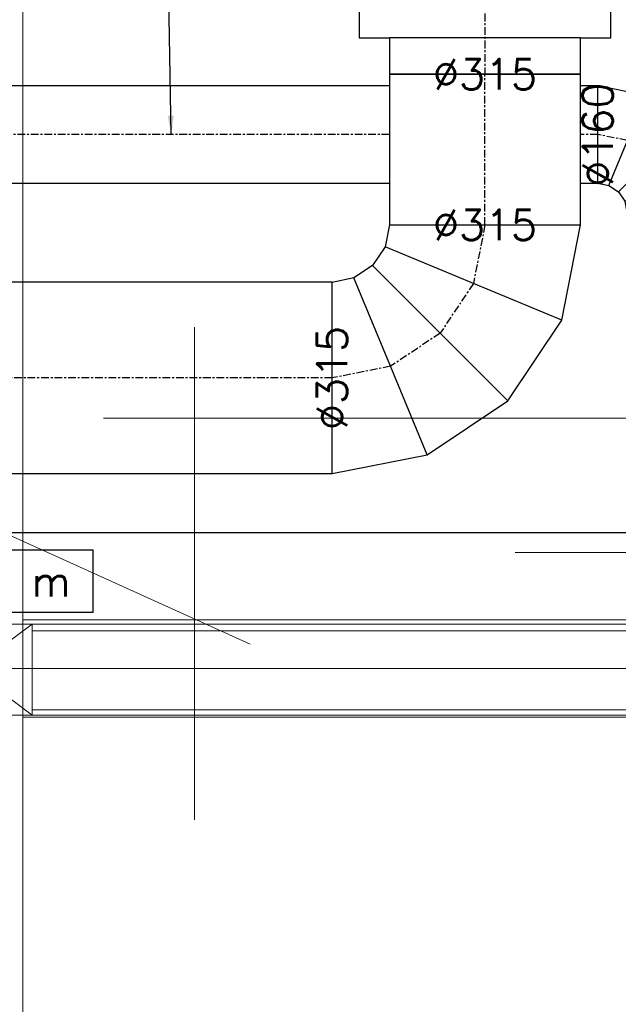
# Model space of a CAD drawing. Header units: millimetres. Extents: x -573548 to 674770, y -246895 to -89040.
# Tile 181 of 199: x 99231 to 100218, y -177917 to -176295. Entities that reach past the tile are written whole.
import ezdxf

# ---------------------------------------------------------------- set-up
doc = ezdxf.new("R2010")
doc.units = ezdxf.units.MM
doc.linetypes.add('Oś', pattern=[22.225, 12.7, -3.175, 3.175, -3.175])
for name, color, linetype, lineweight in [('A.05 RZUT PODDASZA_is$0$opisy inne_Nr_pióra__1', 8, 'Continuous', 9), ('A.05 RZUT PODDASZA_is$0$opisy inne_Nr_pióra__25', 8, 'Continuous', 9), ('A.05 RZUT PODDASZA_is$0$OSIE_Nr_pióra__1', 8, 'Continuous', 9), ('A.05 RZUT PODDASZA_is$0$platew_Nr_pióra__1', 8, 'Continuous', 9), ('A.05 RZUT PODDASZA_is$0$podwaliny_Nr_pióra__7', 8, 'Continuous', 9), ('A.05 RZUT PODDASZA_is$0$wiezba_Nr_pióra__1', 8, 'Continuous', 9), ('A.05 RZUT PODDASZA_is$0$wiezba_Nr_pióra__2', 8, 'Continuous', 9), ('A.05 RZUT PODDASZA_is$0$wiezba_Nr_pióra__41', 8, 'Continuous', 9)]:
    doc.layers.add(name, color=color, linetype=linetype, lineweight=lineweight)
for name, color, linetype in [('FLUID-N2', 7, 'Continuous'), ('FLUID-N2-50-DIM', 7, 'Continuous'), ('FLUID-N2-50-INF', 7, 'Continuous'), ('FLUID-N2-SYM', 7, 'Continuous'), ('FLUID-W2', 7, 'Continuous'), ('FLUID-W2-50-DIM', 7, 'Continuous'), ('FLUID-W2-50-INF', 7, 'Continuous'), ('FLUID-W2-SYM', 7, 'Continuous')]:
    doc.layers.add(name, color=color, linetype=linetype)
doc.styles.add('FDBES', font='simplex.shx')
doc.dimstyles.new('FDBES', dxfattribs={"dimscale": 50, "dimtxt": 4, "dimasz": 2.5, "dimexe": 0.8, "dimexo": 2, "dimgap": 1, "dimtad": 1, "dimdsep": 46, "dimtxsty": 'FDBES', "dimcen": 2.5, "dimclrd": 4, "dimclre": 5, "dimadec": 0, "dimazin": 0, "dimtfac": 1, "dimtmove": 0, "dimatfit": 3, "dimfxl": 1, "dimarcsym": 0})

# ---------------------------------------------------------------- blocks, each defined once
blk = doc.blocks.new('A.05 RZUT PODDASZA_is')
at = {"layer": 'A.05 RZUT PODDASZA_is$0$opisy inne_Nr_pióra__1'}
for points in [[(98144.5, -102323.8), (98354.8, -102044), (98942.7, -102044), (99561.9, -102323.8)], [(99998.5, -102173), (101272.6, -102173), (101453.6, -102323.8)]]:
    blk.add_lwpolyline(points, dxfattribs=at)
at = {"layer": 'A.05 RZUT PODDASZA_is$0$opisy inne_Nr_pióra__25'}
for p, q in [((99469.8, -101801.6), (99469.8, -102613)), ((100229.5, -101951.6), (99319.8, -101951.6))]:
    blk.add_line(p, q, dxfattribs=at)
at = {"layer": 'A.05 RZUT PODDASZA_is$0$OSIE_Nr_pióra__1'}
blk.add_line((108642.7, -102363.8), (87772.3, -102363.8), dxfattribs=at)
at = {"layer": 'A.05 RZUT PODDASZA_is$0$platew_Nr_pióra__1'}
for p, q in [((110647.3, -102292.9), (90921.9, -102289)), ((110647.3, -102442.9), (90777.4, -102438.9))]:
    blk.add_line(p, q, dxfattribs=at)
at = {"layer": 'A.05 RZUT PODDASZA_is$0$podwaliny_Nr_pióra__7'}
for points in [[(99187.4, -102283.8), (100577.6, -102283.8)], [(100577.6, -102443.8), (99187.4, -102443.8)]]:
    blk.add_lwpolyline(points, dxfattribs=at)
at = {"layer": 'A.05 RZUT PODDASZA_is$0$wiezba_Nr_pióra__1'}
blk.add_lwpolyline([(99202.3, -102431.7), (100252.3, -102431.7), (100252.3, -102301.7), (99202.3, -102301.7)], close=True, dxfattribs=at)
at = {"layer": 'A.05 RZUT PODDASZA_is$0$wiezba_Nr_pióra__2'}
blk.add_line((99187.4, -93185.2), (99187.4, -105475.2), dxfattribs=at)
at = {"layer": 'A.05 RZUT PODDASZA_is$0$wiezba_Nr_pióra__41'}
for p, q in [((99002.3, -102290.6), (99202.3, -102440.6)), ((99002.3, -102440.6), (99202.3, -102290.6))]:
    blk.add_line(p, q, dxfattribs=at)
blk.add_lwpolyline([(99002.3, -102290.6), (99202.3, -102290.6), (99202.3, -102440.6), (99002.3, -102440.6)], close=True, dxfattribs=at)
blk = doc.blocks.new('*U60699')
at = {"color": 0, "linetype": 'ByBlock', "lineweight": -2}
for p, q in [((-690, 207.5), (-690, 0)), ((690, 207.5), (-690, 207.5)), ((690, 157.5), (690, 207.5)), ((-690, 157.5), (-750, 157.5)), ((750, 157.5), (690, 157.5)), ((-690, 0), (-690, -207.5)), ((-750, -157.5), (-690, -157.5)), ((690, -207.5), (690, -157.5)), ((690, -157.5), (750, -157.5)), ((-690, -207.5), (690, -207.5))]:
    blk.add_line(p, q, dxfattribs=at)
at = {"color": 5, "linetype": 'Continuous', "lineweight": -2}
for p, q in [((-750, 157.5), (-750, 0)), ((750, 0), (750, 157.5)), ((-750, 0), (-750, -157.5)), ((750, -157.5), (750, 0))]:
    blk.add_line(p, q, dxfattribs=at)
at = {"color": 5, "linetype": 'Continuous', "lineweight": -3}
for p, q in [((690, 157.5), (690, 0)), ((690, 157.5), (690, 157.5)), ((690, 0), (690, -157.5))]:
    blk.add_line(p, q, dxfattribs=at)
at = {"layer": 'FLUID-N2-SYM', "linetype": 'Oś', "lineweight": -3}
blk.add_line((-750, 0), (750, 0), dxfattribs=at)
blk = doc.blocks.new('*U47028')
at = {"color": 0, "linetype": 'ByBlock', "lineweight": -2}
for p, q in [((204.8, 204.8), (48, 173.6)), ((48, 173.6), (-84.8, 84.8)), ((-84.8, 84.8), (-173.6, -48)), ((-173.6, -48), (-204.8, -204.8)), ((168.6, -117.4), (204.8, -110.2)), ((137.9, -137.9), (168.6, -117.4)), ((117.4, -168.6), (137.9, -137.9)), ((110.2, -204.8), (117.4, -168.6))]:
    blk.add_line(p, q, dxfattribs=at)
at = {"color": 5, "linetype": 'Continuous', "lineweight": -2}
for p, q in [((204.8, 204.8), (204.8, 47.2)), ((204.8, 47.2), (204.8, -110.2)), ((-47.2, -204.8), (-204.8, -204.8)), ((110.2, -204.8), (-47.2, -204.8))]:
    blk.add_line(p, q, dxfattribs=at)
at = {"color": 5, "linetype": 'Continuous', "lineweight": -3}
for p, q in [((48, 173.6), (108.3, 28.1)), ((-84.8, 84.8), (26.6, -26.6)), ((108.3, 28.1), (168.6, -117.4)), ((26.6, -26.6), (137.9, -137.9)), ((-173.6, -48), (-28.1, -108.3)), ((-28.1, -108.3), (117.4, -168.6))]:
    blk.add_line(p, q, dxfattribs=at)
at = {"layer": 'FLUID-N2-SYM', "linetype": 'Oś', "lineweight": -3}
for p, q in [((108.3, 28.1), (204.8, 47.2)), ((204.5, 47.2), (204.8, 47.2)), ((26.6, -26.6), (108.3, 28.1)), ((-28.1, -108.3), (26.6, -26.6)), ((-47.2, -204.8), (-28.1, -108.3))]:
    blk.add_line(p, q, dxfattribs=at)
blk = doc.blocks.new('*U36482')
at = {"color": 5, "linetype": 'Continuous', "lineweight": -2}
for p, q in [((-666.5, 0), (-666.5, 157.5)), ((666.5, 157.5), (666.5, 0)), ((-666.5, -157.5), (-666.5, 0)), ((666.5, 0), (666.5, -157.5))]:
    blk.add_line(p, q, dxfattribs=at)
at = {"color": 0, "linetype": 'ByBlock', "lineweight": -2}
for p, q in [((-666.3, 157.5), (666.5, 157.5)), ((666.5, -157.5), (-666.5, -157.5))]:
    blk.add_line(p, q, dxfattribs=at)
at = {"layer": 'FLUID-N2-SYM', "linetype": 'Oś', "lineweight": -3}
for p, q in [((-666.5, 0), (666.5, 0)), ((-666.5, 0), (-666.3, 0)), ((666.2, 0), (666.5, 0))]:
    blk.add_line(p, q, dxfattribs=at)
blk = doc.blocks.new('*U60658')
at = {"color": 6, "linetype": 'Continuous', "lineweight": -2}
for p, q in [((-703, 0), (-703, 80)), ((703, 80), (703, 0)), ((-703, -80), (-703, 0)), ((703, 0), (703, -80))]:
    blk.add_line(p, q, dxfattribs=at)
at = {"color": 0, "linetype": 'ByBlock', "lineweight": -2}
for p, q in [((-703, 80), (-674.6, 80)), ((-359.6, 80), (703, 80)), ((-674.6, -80), (-703, -80)), ((703, -80), (-359.6, -80))]:
    blk.add_line(p, q, dxfattribs=at)
at = {"layer": 'FLUID-W2-SYM', "color": 7, "linetype": 'Oś', "lineweight": -3}
for p, q in [((-703, 0), (-674.6, 0)), ((-703, 0), (-703, 0)), ((-359.6, 0), (703, 0)), ((703, 0), (703, 0))]:
    blk.add_line(p, q, dxfattribs=at)
blk = doc.blocks.new('*U60657')
at = {"color": 0, "linetype": 'ByBlock', "lineweight": -2}
for p, q in [((24.4, 88.2), (104, 104)), ((-43.1, 43.1), (24.4, 88.2)), ((-88.2, -24.4), (-43.1, 43.1)), ((-104, -104), (-88.2, -24.4)), ((85.6, -59.7), (70.1, -70.1)), ((104, -56), (85.6, -59.7)), ((70.1, -70.1), (59.7, -85.6)), ((59.7, -85.6), (56, -104))]:
    blk.add_line(p, q, dxfattribs=at)
at = {"color": 6, "linetype": 'Continuous', "lineweight": -2}
for p, q in [((104, 24), (104, 104)), ((104, -56), (104, 24)), ((-104, -104), (-24, -104)), ((-24, -104), (56, -104))]:
    blk.add_line(p, q, dxfattribs=at)
at = {"color": 6, "linetype": 'Continuous', "lineweight": -3}
for p, q in [((55, 14.3), (24.4, 88.2)), ((13.5, -13.5), (-43.1, 43.1)), ((85.6, -59.7), (55, 14.3)), ((70.1, -70.1), (13.5, -13.5)), ((-14.3, -55), (-88.2, -24.4)), ((59.7, -85.6), (-14.3, -55))]:
    blk.add_line(p, q, dxfattribs=at)
at = {"layer": 'FLUID-W2-SYM', "color": 7, "linetype": 'Oś', "lineweight": -3}
for p, q in [((55, 14.3), (104, 24)), ((104, 24), (104, 24)), ((13.5, -13.5), (55, 14.3)), ((-14.3, -55), (13.5, -13.5)), ((-24, -104), (-14.3, -55))]:
    blk.add_line(p, q, dxfattribs=at)
blk = doc.blocks.new('*U60684')
at = {"color": 5, "linetype": 'Continuous', "lineweight": -2}
for p, q in [((-124, 157.5), (-124, 0)), ((124, 0), (124, 157.5)), ((-124, 0), (-124, -157.5)), ((124, -157.5), (124, 0))]:
    blk.add_line(p, q, dxfattribs=at)
at = {"color": 0, "linetype": 'ByBlock', "lineweight": -2}
for p, q in [((124, 157.5), (-124, 157.5)), ((-124, -157.5), (124, -157.5))]:
    blk.add_line(p, q, dxfattribs=at)
at = {"layer": 'FLUID-N2-SYM', "linetype": 'Oś', "lineweight": -3}
blk.add_line((-124, 0), (124, 0), dxfattribs=at)
blk = doc.blocks.new('*U58799')
at = {"lineweight": -2}
blk.add_lwpolyline([(-171.5, -283), (272.3, -283), (272.3, -386.3), (-171.5, -386.3)], close=True, dxfattribs=at)
at = {"insert": (50.4, -334.7), "char_height": 50, "attachment_point": 5, "line_spacing_factor": 1.1, "style": 'FDBES'}
blk.add_mtext('SK 7.78 m', dxfattribs=at)
blk.add_leader([(0, 0), (42.6, -283)], dimstyle='FDBES', override={"dimscale": 12.5, "dimclrd": 256, "dimclre": 256})
blk = doc.blocks.new('*U58830')
at = {"lineweight": -2}
blk.add_lwpolyline([(-232.7, 716.3), (211.1, 716.3), (211.1, 613), (-232.7, 613)], close=True, dxfattribs=at)
at = {"insert": (-10.8, 664.6), "char_height": 50, "attachment_point": 5, "line_spacing_factor": 1.1, "style": 'FDBES'}
blk.add_mtext('SK 6.84 m', dxfattribs=at)
blk.add_leader([(0, 0), (-10, 613)], dimstyle='FDBES', override={"dimscale": 12.5, "dimclrd": 256, "dimclre": 256})

msp = doc.modelspace()

# ---------------------------------------------------------------- block references
msp.add_blockref('A.05 RZUT PODDASZA_is', (49.4, -75000))

# ---------------------------------------------------------------- next in the draw order: linework, layer by layer
at = {"color": 150}
msp.add_lwpolyline([(96260, -177140), (114897.5, -177140)], dxfattribs=at)

# ---------------------------------------------------------------- next in the draw order: block references
at = {"layer": 'FLUID-N2', "color": 5, "linetype": 'Continuous'}
for name, p, rotation in [('*U60699', (99997.9, -175635.3, 7939.2), 270), ('*U60684', (99997.9, -176509.3, 7939.2), 89.99999999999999), ('*U47028', (99950.7, -176838.1, 7939.2), 180)]:
    msp.add_blockref(name, p, dxfattribs=dict(at, rotation=rotation))
at = {"layer": 'FLUID-N2', "color": 5, "linetype": 'Continuous', "extrusion": (-1.22465e-16, 0, -1), "rotation": 360}
msp.add_blockref('*U36482', (-99079.6, -176885.3, -7939.2), dxfattribs=at)
at = {"layer": 'FLUID-N2-50-INF', "linetype": 'ByBlock'}
msp.add_blockref('*U58799', (99079.6, -176885.3, 7939.2), dxfattribs=at)
at = {"layer": 'FLUID-W2', "color": 6, "linetype": 'Continuous', "extrusion": (-1.22465e-16, 0, -1), "rotation": 360}
msp.add_blockref('*U60658', (-99480.8, -176484.6, -6920.2), dxfattribs=at)
at = {"layer": 'FLUID-W2', "color": 6, "linetype": 'Continuous', "extrusion": (1.22465e-16, -1.83697e-16, -1), "rotation": 360}
msp.add_blockref('*U60657', (-100287.8, -176508.6, -6920.2), dxfattribs=at)
at = {"layer": 'FLUID-W2-50-INF', "linetype": 'ByBlock'}
msp.add_blockref('*U58830', (99480.8, -176484.6, 6920.2), dxfattribs=at)

# ---------------------------------------------------------------- next in the draw order: texts
at = {"layer": 'FLUID-N2-50-DIM', "char_height": 50, "attachment_point": 5, "style": 'FDBES'}
for insert in [(99997.9, -176385.3, 7939.2), (99997.9, -176633.3, 7939.2)]:
    msp.add_mtext('∅315\\P', dxfattribs=dict(at, insert=insert))
at = {"layer": 'FLUID-N2-50-DIM', "insert": (99746.1, -176885.3, 7939.2), "char_height": 50, "attachment_point": 5, "rotation": 90, "style": 'FDBES'}
msp.add_mtext('∅315\\P', dxfattribs=at)
at = {"layer": 'FLUID-W2-50-DIM', "insert": (100183.8, -176484.6, 6920.2), "char_height": 50, "attachment_point": 5, "rotation": 90, "style": 'FDBES'}
msp.add_mtext('∅160\\P', dxfattribs=at)

doc.saveas('drawing.dxf')
